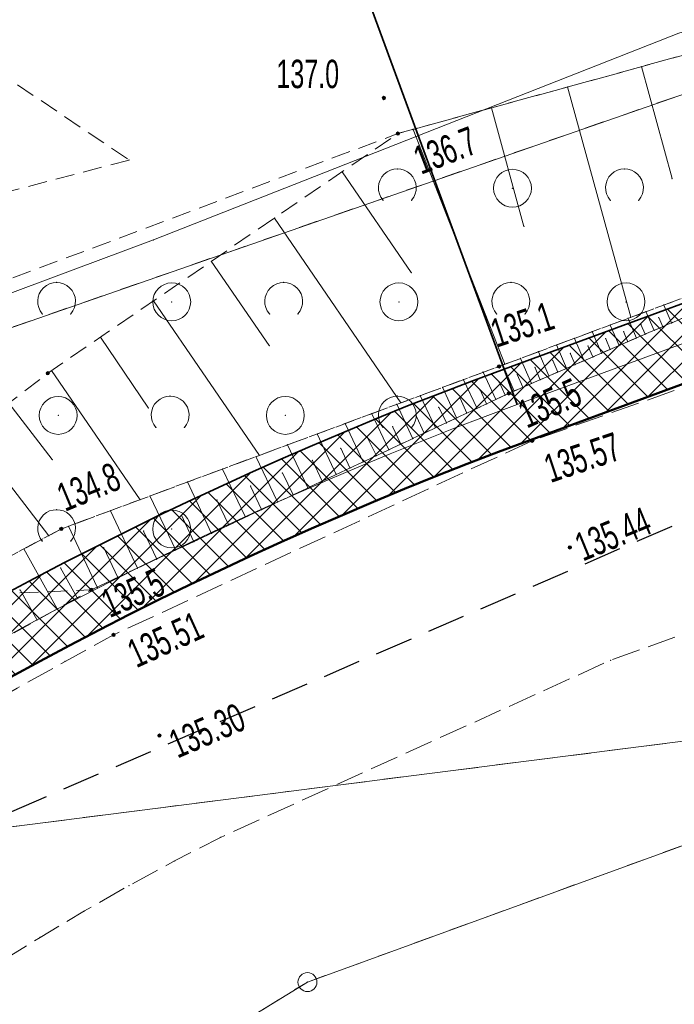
# Model space of a CAD drawing. Extents: x 6456700 to 6518119, y 5963420 to 5980059.
# Tile 76 of 256: x 6511988 to 6512006, y 5964269 to 5964295. Entities that reach past the tile are written whole.
import ezdxf
from ezdxf.enums import TextEntityAlignment as Align

# ---------------------------------------------------------------- set-up
doc = ezdxf.new("R2010")
doc.units = 0
doc.header["$MEASUREMENT"] = 0
for name, pattern in [('L_0_03', [1, 0.5, -0.5]), ('L_0_04', [1.5, 1, -0.5]), ('L_0_52', [1, 0.75, -0.25]), ('L_0_5A', [0.75, 0.5, -0.25])]:
    doc.linetypes.add(name, pattern=pattern)
doc.layers.get('0').update_dxf_attribs({"color": 2, "linetype": 'CONTINUOUS', "lineweight": 5})
for name, color, linetype, lineweight in [('000_Inne__niezydentyfikowane_', 7, 'CONTINUOUS', 18), ('18mm Kreska ciągła', 7, 'CONTINUOUS', 18), ('202_punkt_graniczny', 7, 'CONTINUOUS', 18), ('218_kontur_uzytku_gruntowego', 96, 'L_0_03', 18), ('219_dzialka_ewidencyjna', 7, 'CONTINUOUS', 18), ('35mm Ciągła', 7, 'CONTINUOUS', 35), ('50mm Kreska ciągła', 7, 'CONTINUOUS', 50), ('9mm Kreska ciągła', 252, 'CONTINUOUS', 9), ('jezdnia', 7, 'CONTINUOUS', 18), ('ogrodzenie_trwale', 7, 'CONTINUOUS', 18), ('pikieta_naturalna', 7, 'CONTINUOUS', 18), ('pikieta_naturalna_Atr2', 7, 'CONTINUOUS', 18), ('pikieta_sztuczna', 7, 'CONTINUOUS', 18), ('pikieta_sztuczna_Atr2', 7, 'CONTINUOUS', 18), ('przewod_elektroenergetyczny_podziemny', 7, 'CONTINUOUS', 18), ('skarpa_nieumocniona', 7, 'CONTINUOUS', 18), ('zadrzewienie__zakrzewienie', 7, 'CONTINUOUS', 18), ('Zakres', 7, 'CONTINUOUS', 18)]:
    doc.layers.add(name, color=color, linetype=linetype, lineweight=lineweight)
doc.styles.get("Standard").update_dxf_attribs({"font": 'txt', "width": 0.75})

# ---------------------------------------------------------------- blocks, each defined once
blk = doc.blocks.new('mdcp_nowa')
at = {"layer": 'pikieta_naturalna', "linetype": 'Continuous', "lineweight": 18, "true_color": 0x000000}
for points in [[(6494729.1, 5980743.845, 1), (6494729.1, 5980743.935, 1)], [(6494729.47, 5980742.905, 1), (6494729.47, 5980742.995, 1)], [(6494732.14, 5980736.755, 1), (6494732.14, 5980736.845, 1)], [(6494720.22, 5980736.575, 1), (6494720.22, 5980736.665, 1)], [(6494732.4, 5980736.045, 1), (6494732.4, 5980736.135, 1)], [(6494720.58, 5980732.465, 1), (6494720.58, 5980732.555, 1)], [(6494721.37, 5980730.855, 1), (6494721.37, 5980730.945, 1)]]:
    blk.add_hatch(color=18, dxfattribs=at).paths.add_polyline_path(points)
at = {"layer": 'pikieta_sztuczna', "linetype": 'Continuous', "lineweight": 18, "true_color": 0x000000}
for points in [[(6494733.02, 5980734.795, 1), (6494733.02, 5980734.885, 1)], [(6494734.01, 5980731.975, 1), (6494734.01, 5980732.065, 1)], [(6494721.96, 5980729.665, 1), (6494721.96, 5980729.755, 1)], [(6494723.17, 5980727.005, 1), (6494723.17, 5980727.095, 1)]]:
    blk.add_hatch(color=18, dxfattribs=at).paths.add_polyline_path(points)
at = {"layer": '000_Inne__niezydentyfikowane_', "linetype": 'Continuous', "lineweight": 18, "flags": 128}
for points in [[(6494735.9, 5980744.72), (6494736.71, 5980741.76)], [(6494733.95, 5980744.18), (6494735.62, 5980738.1)], [(6494731.94, 5980743.63), (6494732.8, 5980740.5)], [(6494729.87, 5980743.06), (6494732.29, 5980736.86)], [(6494728, 5980741.94), (6494729.82, 5980739.28)], [(6494726.21, 5980740.72), (6494729.55, 5980735.84)], [(6494724.54, 5980739.58), (6494726.07, 5980737.35)], [(6494723.01, 5980738.53), (6494725.81, 5980734.45)], [(6494736.7, 5980737.95), (6494736.49, 5980738.42)], [(6494736.24, 5980737.75), (6494736.02, 5980738.25)], [(6494735.31, 5980737.35), (6494735.08, 5980737.89)], [(6494735.77, 5980737.55), (6494735.55, 5980738.07)], [(6494736, 5980737.65), (6494735.89, 5980737.91)], [(6494736.47, 5980737.85), (6494736.36, 5980738.09)], [(6494734.85, 5980737.15), (6494734.6, 5980737.72)], [(6494735.54, 5980737.45), (6494735.43, 5980737.72)], [(6494721.61, 5980737.57), (6494722.88, 5980735.7)], [(6494733.92, 5980736.75), (6494733.66, 5980737.37)], [(6494734.39, 5980736.95), (6494734.13, 5980737.54)], [(6494734.62, 5980737.05), (6494734.49, 5980737.34)], [(6494735.08, 5980737.25), (6494734.96, 5980737.53)], [(6494733.46, 5980736.55), (6494733.18, 5980737.19)], [(6494734.15, 5980736.85), (6494734.02, 5980737.15)], [(6494732.54, 5980736.15), (6494732.24, 5980736.84)], [(6494733, 5980736.35), (6494732.71, 5980737.01)], [(6494733.69, 5980736.65), (6494733.56, 5980736.96)], [(6494720.32, 5980736.69), (6494722.66, 5980733.28)], [(6494732.06, 5980735.93), (6494731.72, 5980736.65)], [(6494732.77, 5980736.25), (6494732.62, 5980736.59)], [(6494733.23, 5980736.45), (6494733.09, 5980736.78)], [(6494731.56, 5980735.69), (6494731.2, 5980736.45)], [(6494732.3, 5980736.04), (6494732.14, 5980736.39)], [(6494730.46, 5980735.18), (6494730.06, 5980736.03)], [(6494731.02, 5980735.44), (6494730.65, 5980736.25)], [(6494731.81, 5980735.81), (6494731.64, 5980736.18)], [(6494719.19, 5980735.83), (6494720.34, 5980734.34)], [(6494729.86, 5980734.89), (6494729.44, 5980735.8)], [(6494731.29, 5980735.57), (6494731.11, 5980735.96)], [(6494729.23, 5980734.6), (6494728.78, 5980735.55)], [(6494730.75, 5980735.31), (6494730.55, 5980735.72)], [(6494728.55, 5980734.28), (6494728.08, 5980735.29)], [(6494730.16, 5980735.04), (6494729.96, 5980735.48)], [(6494718.16, 5980735.04), (6494720.25, 5980732.33)], [(6494727.84, 5980733.95), (6494727.34, 5980735.02)], [(6494729.55, 5980734.75), (6494729.33, 5980735.21)], [(6494727.09, 5980733.59), (6494726.55, 5980734.73)], [(6494728.9, 5980734.44), (6494728.66, 5980734.93)], [(6494728.2, 5980734.12), (6494727.96, 5980734.64)], [(6494726.29, 5980733.22), (6494725.72, 5980734.42)], [(6494727.47, 5980733.77), (6494727.21, 5980734.32)], [(6494725.44, 5980732.82), (6494724.84, 5980734.09)], [(6494726.7, 5980733.41), (6494726.42, 5980733.99)], [(6494724.55, 5980732.39), (6494723.91, 5980733.75)], [(6494725.87, 5980733.02), (6494725.58, 5980733.64)], [(6494723.6, 5980731.95), (6494722.92, 5980733.38)], [(6494725, 5980732.61), (6494724.69, 5980733.27)], [(6494722.59, 5980731.47), (6494721.88, 5980732.99)], [(6494724.08, 5980732.17), (6494723.75, 5980732.87)], [(6494721.53, 5980730.97), (6494720.77, 5980732.58)], [(6494723.1, 5980731.71), (6494722.75, 5980732.45)], [(6494720.47, 5980730.4), (6494719.59, 5980731.98)], [(6494722.07, 5980731.23), (6494721.7, 5980732.01)], [(6494721, 5980730.69), (6494720.56, 5980731.48)], [(6494719.94, 5980730.1), (6494719.49, 5980730.9)]]:
    blk.add_lwpolyline(points, dxfattribs=at)
at = {"layer": '000_Inne__niezydentyfikowane_'}
for p in [(6494735.9, 5980744.72), (6494733.95, 5980744.18), (6494731.94, 5980743.63), (6494729.87, 5980743.06), (6494728, 5980741.94), (6494736.71, 5980741.76), (6494726.21, 5980740.72), (6494732.8, 5980740.5), (6494724.54, 5980739.58), (6494729.82, 5980739.28), (6494723.01, 5980738.53), (6494736.49, 5980738.42), (6494736.02, 5980738.25), (6494735.08, 5980737.89), (6494735.55, 5980738.07), (6494735.62, 5980738.1), (6494735.89, 5980737.91), (6494736.36, 5980738.09), (6494736.47, 5980737.85), (6494736.7, 5980737.95), (6494734.6, 5980737.72), (6494735.43, 5980737.72), (6494736, 5980737.65), (6494736.24, 5980737.75), (6494721.61, 5980737.57), (6494726.07, 5980737.35), (6494733.66, 5980737.37), (6494734.13, 5980737.54), (6494734.49, 5980737.34), (6494734.96, 5980737.53), (6494735.31, 5980737.35), (6494735.54, 5980737.45), (6494735.77, 5980737.55), (6494733.18, 5980737.19), (6494734.02, 5980737.15), (6494734.85, 5980737.15), (6494735.08, 5980737.25), (6494732.24, 5980736.84), (6494732.29, 5980736.86), (6494732.71, 5980737.01), (6494733.56, 5980736.96), (6494734.15, 5980736.85), (6494734.39, 5980736.95), (6494734.62, 5980737.05), (6494720.32, 5980736.69), (6494731.72, 5980736.65), (6494732.62, 5980736.59), (6494733.09, 5980736.78), (6494733.46, 5980736.55), (6494733.69, 5980736.65), (6494733.92, 5980736.75), (6494731.2, 5980736.45), (6494732.14, 5980736.39), (6494733, 5980736.35), (6494733.23, 5980736.45), (6494730.06, 5980736.03), (6494730.65, 5980736.25), (6494731.64, 5980736.18), (6494732.3, 5980736.04), (6494732.54, 5980736.15), (6494732.77, 5980736.25), (6494729.44, 5980735.8), (6494729.55, 5980735.84), (6494731.11, 5980735.96), (6494731.81, 5980735.81), (6494732.06, 5980735.93), (6494722.88, 5980735.7), (6494728.78, 5980735.55), (6494730.55, 5980735.72), (6494731.29, 5980735.57), (6494731.56, 5980735.69), (6494728.08, 5980735.29), (6494729.96, 5980735.48), (6494730.75, 5980735.31), (6494731.02, 5980735.44), (6494727.34, 5980735.02), (6494729.33, 5980735.21), (6494730.16, 5980735.04), (6494730.46, 5980735.18), (6494726.55, 5980734.73), (6494728.66, 5980734.93), (6494729.55, 5980734.75), (6494729.86, 5980734.89), (6494727.96, 5980734.64), (6494729.23, 5980734.6), (6494720.34, 5980734.34), (6494725.72, 5980734.42), (6494725.81, 5980734.45), (6494727.21, 5980734.32), (6494728.55, 5980734.28), (6494728.9, 5980734.44), (6494724.84, 5980734.09), (6494726.42, 5980733.99), (6494727.84, 5980733.95), (6494728.2, 5980734.12), (6494723.91, 5980733.75), (6494727.47, 5980733.77), (6494725.58, 5980733.64), (6494727.09, 5980733.59), (6494722.66, 5980733.28), (6494722.92, 5980733.38), (6494724.69, 5980733.27), (6494726.29, 5980733.22), (6494726.7, 5980733.41), (6494721.88, 5980732.99), (6494725.87, 5980733.02), (6494723.75, 5980732.87), (6494725.44, 5980732.82), (6494720.77, 5980732.58), (6494722.75, 5980732.45), (6494724.55, 5980732.39), (6494725, 5980732.61), (6494720.25, 5980732.33), (6494724.08, 5980732.17), (6494719.59, 5980731.98), (6494721.7, 5980732.01), (6494723.6, 5980731.95), (6494723.1, 5980731.71), (6494720.56, 5980731.48), (6494722.59, 5980731.47), (6494722.07, 5980731.23), (6494719.49, 5980730.9), (6494721.53, 5980730.97), (6494721, 5980730.69), (6494720.47, 5980730.4), (6494719.94, 5980730.1)]:
    blk.add_point(p, dxfattribs=at)
at = {"layer": '202_punkt_graniczny', "color": 7, "linetype": 'Continuous', "lineweight": 18}
blk.add_circle((6494727.08, 5980720.54), 0.25, dxfattribs=at)
at = {"layer": '202_punkt_graniczny'}
blk.add_point((6494727.08, 5980720.54), dxfattribs=at)
at = {"layer": '218_kontur_uzytku_gruntowego', "lineweight": 18, "flags": 128}
for points in [[(6494779.29, 5980758.68), (6494710.14, 5980734.66)], [(6494762.33, 5980730.13), (6494715.87, 5980724.21)], [(6494727.08, 5980720.54), (6494743.32, 5980726.45)], [(6494713.95, 5980712.5), (6494727.08, 5980720.54)]]:
    blk.add_lwpolyline(points, dxfattribs=at)
at = {"layer": '218_kontur_uzytku_gruntowego'}
blk.add_point((6494727.08, 5980720.54), dxfattribs=at)
blk.add_point((6494727.08, 5980720.54), dxfattribs=at)
at = {"layer": '219_dzialka_ewidencyjna', "color": 3, "linetype": 'Continuous', "lineweight": 18, "flags": 128}
for points in [[(6494710.14, 5980734.66), (6494779.29, 5980758.68)], [(6494715.87, 5980724.21), (6494762.33, 5980730.13)], [(6494727.08, 5980720.54), (6494743.32, 5980726.45)], [(6494713.95, 5980712.5), (6494727.08, 5980720.54)]]:
    blk.add_lwpolyline(points, dxfattribs=at)
at = {"layer": '219_dzialka_ewidencyjna', "color": 3}
blk.add_point((6494727.08, 5980720.54), dxfattribs=at)
blk.add_point((6494727.08, 5980720.54), dxfattribs=at)
at = {"layer": 'jezdnia', "color": 7, "linetype": 'L_0_52', "lineweight": 18, "flags": 128}
blk.add_lwpolyline([(6494800.98, 5980766.05), (6494800.28, 5980765.21), (6494799.58, 5980764.38), (6494798.86, 5980763.57), (6494798.14, 5980762.76), (6494797.4, 5980761.96), (6494796.65, 5980761.17), (6494795.56, 5980759.97), (6494794.45, 5980758.8), (6494793.3, 5980757.65), (6494792.14, 5980756.53), (6494790.94, 5980755.44), (6494789.72, 5980754.37), (6494788.47, 5980753.34), (6494787.2, 5980752.33), (6494785.91, 5980751.36), (6494784.6, 5980750.41), (6494783.26, 5980749.5), (6494781.9, 5980748.62), (6494780.52, 5980747.77), (6494779.49, 5980747.15), (6494778.44, 5980746.54), (6494777.4, 5980745.94), (6494776.34, 5980745.36), (6494775.28, 5980744.78), (6494774.21, 5980744.23), (6494773.13, 5980743.68), (6494772.05, 5980743.15), (6494770.96, 5980742.63), (6494769.86, 5980742.12), (6494768.76, 5980741.63), (6494767.65, 5980741.15), (6494766.54, 5980740.68), (6494754.8, 5980736.16), (6494735.09, 5980729.04), (6494724.78, 5980724.36), (6494723.57, 5980723.74), (6494722.37, 5980723.09), (6494721.19, 5980722.42), (6494720.02, 5980721.72), (6494718.86, 5980721.01), (6494717.72, 5980720.27), (6494716.59, 5980719.51), (6494715.47, 5980718.73), (6494714.37, 5980717.93), (6494713.29, 5980717.1), (6494712.22, 5980716.26), (6494711.16, 5980715.4), (6494710.13, 5980714.51), (6494709.11, 5980713.61), (6494707.48, 5980712.2), (6494705.88, 5980710.76), (6494704.3, 5980709.3), (6494702.75, 5980707.8), (6494701.22, 5980706.28), (6494699.72, 5980704.74), (6494698.24, 5980703.17), (6494696.79, 5980701.57), (6494695.37, 5980699.95), (6494693.98, 5980698.31), (6494692.61, 5980696.64), (6494691.28, 5980694.95), (6494689.97, 5980693.24), (6494678.42, 5980678.9), (6494663.6, 5980660.49), (6494656.62, 5980651.14), (6494655.4, 5980649.55), (6494654.2, 5980647.93), (6494653.04, 5980646.3), (6494651.91, 5980644.64), (6494650.81, 5980642.95), (6494649.75, 5980641.25), (6494648.71, 5980639.53), (6494647.72, 5980637.79), (6494646.75, 5980636.02), (6494645.82, 5980634.24), (6494644.93, 5980632.44), (6494644.07, 5980630.63), (6494643.25, 5980628.8), (6494642.46, 5980626.95), (6494642.09, 5980625.98), (6494641.74, 5980625), (6494641.4, 5980624.01), (6494641.09, 5980623.02), (6494640.79, 5980622.02), (6494640.5, 5980621.01), (6494640.24, 5980620.01), (6494639.99, 5980618.99), (6494639.76, 5980617.98), (6494639.55, 5980616.96), (6494639.36, 5980615.93), (6494639.19, 5980614.9), (6494639.03, 5980613.87), (6494638.89, 5980612.84), (6494638.61, 5980611.3), (6494638.37, 5980609.75), (6494638.16, 5980608.19), (6494638, 5980606.63), (6494637.87, 5980605.07), (6494637.78, 5980603.5), (6494637.73, 5980601.93), (6494637.72, 5980600.36), (6494637.727, 5980600.016), (6494630.507, 5980602.343), (6494630.51, 5980602.97), (6494630.54, 5980604.31), (6494630.59, 5980605.65), (6494630.67, 5980606.99), (6494630.77, 5980608.32), (6494630.9, 5980609.66), (6494631.05, 5980610.99), (6494631.23, 5980612.32), (6494631.43, 5980613.64), (6494631.66, 5980614.96), (6494631.91, 5980616.28), (6494632.19, 5980617.59), (6494632.49, 5980618.9), (6494632.82, 5980620.2), (6494633.17, 5980621.49), (6494633.52, 5980622.8), (6494633.9, 5980624.09), (6494634.3, 5980625.39), (6494634.72, 5980626.67), (6494635.16, 5980627.95), (6494635.63, 5980629.21), (6494636.12, 5980630.47), (6494636.63, 5980631.72), (6494637.17, 5980632.96), (6494637.73, 5980634.19), (6494638.31, 5980635.41), (6494638.91, 5980636.62), (6494639.53, 5980637.82), (6494640.18, 5980639.01), (6494651.91, 5980654.89), (6494659.39, 5980664.48), (6494673.45, 5980682.25), (6494686.07, 5980698.81), (6494697.34, 5980711.93), (6494704.77, 5980718.76), (6494705.95, 5980719.62), (6494707.13, 5980720.47), (6494708.32, 5980721.31), (6494709.52, 5980722.13), (6494710.73, 5980722.95), (6494711.95, 5980723.75), (6494713.17, 5980724.54), (6494714.41, 5980725.31), (6494715.65, 5980726.08), (6494716.89, 5980726.83), (6494718.15, 5980727.57), (6494719.41, 5980728.3), (6494720.68, 5980729.01), (6494721.96, 5980729.71), (6494733.02, 5980734.84), (6494752.65, 5980741.77), (6494764.04, 5980746.21), (6494765.1, 5980746.65), (6494766.15, 5980747.09), (6494767.2, 5980747.55), (6494768.24, 5980748.02), (6494769.28, 5980748.5), (6494770.32, 5980748.99), (6494771.34, 5980749.49), (6494772.37, 5980750.01), (6494773.38, 5980750.53), (6494774.39, 5980751.07), (6494775.4, 5980751.61), (6494776.4, 5980752.17), (6494777.39, 5980752.74), (6494778.56, 5980753.48), (6494779.71, 5980754.25), (6494780.85, 5980755.04), (6494781.97, 5980755.85), (6494783.08, 5980756.68), (6494784.17, 5980757.53), (6494785.24, 5980758.41), (6494786.3, 5980759.3), (6494787.34, 5980760.22), (6494788.36, 5980761.15), (6494789.36, 5980762.11), (6494790.34, 5980763.08), (6494791.31, 5980764.08), (6494792.25, 5980765.09), (6494796.57, 5980770.19), (6494801.12, 5980776.47), (6494807.76, 5980786.96), (6494824.2, 5980815.58), (6494837.02, 5980838.19), (6494852.07, 5980864.69), (6494865.45, 5980888.16), (6494878.03, 5980909.37), (6494879.23, 5980911.4), (6494880.45, 5980913.41), (6494881.7, 5980915.41), (6494882.97, 5980917.4), (6494884.25, 5980919.37), (6494885.56, 5980921.33), (6494886.89, 5980923.28), (6494888.25, 5980925.21), (6494889.62, 5980927.12), (6494891.01, 5980929.02), (6494892.43, 5980930.91), (6494893.86, 5980932.78), (6494895.32, 5980934.63), (6494896.79, 5980936.47), (6494904.42, 5980944.79), (6494917.35, 5980957.18), (6494930.46, 5980968.66), (6494934.059, 5980971.777), (6494933.221, 5980963.181), (6494926.63, 5980957.35), (6494921.6, 5980952.87), (6494901.47, 5980932.34), (6494900.03, 5980930.62), (6494898.61, 5980928.88), (6494897.21, 5980927.13), (6494895.83, 5980925.35), (6494894.48, 5980923.57), (6494893.14, 5980921.76), (6494891.83, 5980919.94), (6494890.54, 5980918.1), (6494889.28, 5980916.25), (6494888.04, 5980914.38), (6494886.82, 5980912.49), (6494885.62, 5980910.59), (6494884.45, 5980908.68), (6494883.3, 5980906.75), (6494870.77, 5980885.48), (6494856.93, 5980861.45), (6494842.16, 5980835.5), (6494829.15, 5980812.43), (6494813, 5980783.94), (6494806.11, 5980773.06), (6494805.51, 5980772.15), (6494804.9, 5980771.26), (6494804.27, 5980770.37), (6494803.64, 5980769.49), (6494802.99, 5980768.61), (6494802.33, 5980767.75), (6494801.66, 5980766.89)], close=True, dxfattribs=at)
at = {"layer": 'jezdnia'}
for p in [(6494733.02, 5980734.84), (6494721.96, 5980729.71), (6494720.68, 5980729.01), (6494735.09, 5980729.04), (6494724.78, 5980724.36), (6494723.57, 5980723.74), (6494722.37, 5980723.09), (6494721.19, 5980722.42), (6494720.02, 5980721.72)]:
    blk.add_point(p, dxfattribs=at)
at = {"layer": 'ogrodzenie_trwale'}
blk.add_point((6494729.1, 5980743.89), dxfattribs=at)
at = {"layer": 'pikieta_naturalna', "color": 7, "linetype": 'Continuous', "lineweight": 18}
for centre in [(6494729.1, 5980743.89), (6494729.47, 5980742.95), (6494732.14, 5980736.8), (6494720.22, 5980736.62), (6494732.4, 5980736.09), (6494720.58, 5980732.51), (6494721.37, 5980730.9)]:
    blk.add_circle(centre, 0.045, dxfattribs=at)
at = {"layer": 'pikieta_naturalna'}
for p in [(6494729.1, 5980743.89), (6494729.47, 5980742.95), (6494720.22, 5980736.62), (6494732.14, 5980736.8), (6494732.4, 5980736.09), (6494720.58, 5980732.51), (6494721.37, 5980730.9)]:
    blk.add_point(p, dxfattribs=at)
at = {"layer": 'pikieta_sztuczna', "color": 7, "linetype": 'Continuous', "lineweight": 18}
for centre in [(6494733.02, 5980734.84), (6494734.01, 5980732.02), (6494721.96, 5980729.71), (6494723.17, 5980727.05)]:
    blk.add_circle(centre, 0.045, dxfattribs=at)
at = {"layer": 'pikieta_sztuczna'}
for p in [(6494733.02, 5980734.84), (6494734.01, 5980732.02), (6494721.96, 5980729.71), (6494723.17, 5980727.05)]:
    blk.add_point(p, dxfattribs=at)
at = {"layer": 'przewod_elektroenergetyczny_podziemny', "color": 1, "linetype": 'Continuous', "lineweight": 18, "flags": 128}
blk.add_lwpolyline([(6494764.98, 5980713.7), (6494762.95, 5980730.26), (6494755.77, 5980751.17), (6494736.89, 5980745.6), (6494723.01, 5980740.14), (6494710.13, 5980735.34), (6494705.77, 5980734.6), (6494703.59, 5980735.23)], dxfattribs=at)
at = {"layer": 'przewod_elektroenergetyczny_podziemny'}
blk.add_point((6494723.01, 5980740.14), dxfattribs=at)
at = {"layer": 'skarpa_nieumocniona', "color": 7, "linetype": 'L_0_5A', "lineweight": 18, "flags": 128}
for points in [[(6494813.39, 5980800.96), (6494806.03, 5980787.96), (6494799.32, 5980778.06), (6494790.83, 5980766.55), (6494783.18, 5980759.49), (6494776.07, 5980754.75), (6494763, 5980748.5), (6494751.74, 5980744.04), (6494745.64, 5980741.83), (6494732.14, 5980736.8), (6494720.58, 5980732.51), (6494709.92, 5980726.8), (6494703.64, 5980722.32), (6494702.05, 5980722.83), (6494709.06, 5980728.05), (6494720.22, 5980736.62), (6494729.47, 5980742.95), (6494750.23, 5980748.65), (6494761.43, 5980752.03), (6494770.23, 5980755.18), (6494774.66, 5980757.12), (6494781.64, 5980761.16), (6494789.36, 5980767.88), (6494798.34, 5980778.64), (6494804.8, 5980788.58), (6494812.98, 5980803.24)], [(6494703.64, 5980722.32), (6494709.92, 5980726.8), (6494720.58, 5980732.51), (6494732.14, 5980736.8), (6494745.64, 5980741.83), (6494732.4, 5980736.09), (6494721.37, 5980730.9), (6494711.11, 5980725.17), (6494703.44, 5980720.28)]]:
    blk.add_lwpolyline(points, close=True, dxfattribs=at)
at = {"layer": 'skarpa_nieumocniona'}
for p in [(6494729.47, 5980742.95), (6494729.47, 5980742.95), (6494720.22, 5980736.62), (6494720.22, 5980736.62), (6494732.14, 5980736.8), (6494732.14, 5980736.8), (6494732.14, 5980736.8), (6494732.14, 5980736.8), (6494732.4, 5980736.09), (6494732.4, 5980736.09), (6494720.58, 5980732.51), (6494720.58, 5980732.51), (6494720.58, 5980732.51), (6494720.58, 5980732.51), (6494721.37, 5980730.9), (6494721.37, 5980730.9)]:
    blk.add_point(p, dxfattribs=at)
at = {"layer": 'zadrzewienie__zakrzewienie', "color": 7, "linetype": 'L_0_5A', "lineweight": 18, "flags": 128}
for points in [[(6494751.74, 5980744.04), (6494745.64, 5980741.83), (6494732.4, 5980736.09), (6494721.37, 5980730.9), (6494710.11, 5980730.42), (6494709.41, 5980735.43), (6494729.47, 5980742.95), (6494750.23, 5980748.65), (6494761.43, 5980752.03), (6494763, 5980748.5)], [(6494722.37, 5980742.25), (6494706.83, 5980738.19), (6494706.29, 5980740.01), (6494709.79, 5980741.33), (6494708.39, 5980746.17), (6494714.35, 5980747.66)]]:
    blk.add_lwpolyline(points, close=True, dxfattribs=at)
at = {"layer": 'zadrzewienie__zakrzewienie', "color": 7, "linetype": 'Continuous', "lineweight": 18}
for centre in [(6494732.496, 5980741.506), (6494723.496, 5980738.506), (6494729.496, 5980738.506), (6494735.496, 5980738.506), (6494720.496, 5980735.506), (6494726.496, 5980735.506), (6494723.496, 5980732.506)]:
    blk.add_circle(centre, 0.5, dxfattribs=at)
for centre in [(6494729.454, 5980741.517), (6494735.454, 5980741.517), (6494720.454, 5980738.517), (6494726.454, 5980738.517), (6494732.454, 5980738.517), (6494723.454, 5980735.517), (6494729.454, 5980735.517), (6494720.454, 5980732.517)]:
    blk.add_arc(centre, 0.5, 318.85, 221.162, dxfattribs=at)
at = {"layer": 'zadrzewienie__zakrzewienie'}
for p in [(6494729.47, 5980742.95), (6494722.37, 5980742.25), (6494729.454, 5980742.017), (6494735.454, 5980742.017), (6494732.496, 5980741.506), (6494729.078, 5980741.188), (6494729.83, 5980741.188), (6494735.078, 5980741.188), (6494735.83, 5980741.188), (6494720.454, 5980739.017), (6494726.454, 5980739.017), (6494732.454, 5980739.017), (6494723.496, 5980738.506), (6494729.496, 5980738.506), (6494735.496, 5980738.506), (6494720.078, 5980738.188), (6494720.83, 5980738.188), (6494726.078, 5980738.188), (6494726.83, 5980738.188), (6494732.078, 5980738.188), (6494732.83, 5980738.188), (6494732.4, 5980736.09), (6494723.454, 5980736.017), (6494729.454, 5980736.017), (6494720.496, 5980735.506), (6494726.496, 5980735.506), (6494723.078, 5980735.188), (6494723.83, 5980735.188), (6494729.078, 5980735.188), (6494729.83, 5980735.188), (6494720.454, 5980733.017), (6494723.496, 5980732.506), (6494720.078, 5980732.188), (6494720.83, 5980732.188), (6494721.37, 5980730.9)]:
    blk.add_point(p, dxfattribs=at)
at = {"layer": 'Zakres', "linetype": 'L_0_04', "lineweight": 25, "flags": 128}
blk.add_lwpolyline([(6495113.77, 5985050.22), (6495121.12, 5984877.07), (6495125.76, 5984757.87), (6495129.89, 5984649.81), (6495141.08, 5984611.3), (6495145.77, 5984544.53), (6495147.36, 5984487.27), (6495157.22, 5984392.07), (6495162.95, 5984387.45), (6495180.24, 5984384.16), (6495229.5, 5984386.61), (6495251.65, 5984373.41), (6495258.77, 5984357.12), (6495255.44, 5984330.44), (6495250.77, 5984304.39), (6495252.21, 5984282.78), (6495255.46, 5984256.45), (6495254.94, 5984238.25), (6495266.4, 5984211), (6495277.24, 5984182.33), (6495294.2, 5984133.19), (6495300.94, 5984095.37), (6495313.24, 5984037.69), (6495317.44, 5983978.18), (6495300.35, 5983922.18), (6495282.35, 5983883.38), (6495266.21, 5983862.23), (6495242.03, 5983839.67), (6495211.11, 5983816.86), (6495158.26, 5983772.66), (6495130.6, 5983651.16), (6495116.31, 5983543.43), (6495129.51, 5983346.73), (6495134.58, 5983264.71), (6495139.64, 5983186.97), (6495193.25, 5983077.94), (6495199.2, 5983041.97), (6495206.23, 5983026), (6495208.96, 5983004.88), (6495202.27, 5982979.48), (6495202.42, 5982950.13), (6495209.35, 5982897.38), (6495215.97, 5982850.34), (6495228.6, 5982809.97), (6495226.85, 5982778.82), (6495225.04, 5982750.56), (6495220.26, 5982723.37), (6495226.54, 5982679.97), (6495206.06, 5982669.48), (6495192.68, 5982657.71), (6495184.57, 5982648.65), (6495174.78, 5982624.58), (6495164.23, 5982604.61), (6495150.7, 5982588.3), (6495137.69, 5982582.43), (6495118.26, 5982573.75), (6495100.35, 5982558.42), (6495090.36, 5982544.99), (6495075.87, 5982519.06), (6495060.83, 5982499.68), (6495049.41, 5982485.49), (6495035.07, 5982459.7), (6495006.7, 5982406.64), (6494980.89, 5982351.84), (6494944.35, 5982293.29), (6494925.72, 5982250.11), (6494905.2, 5982190.37), (6494898.43, 5982153.5), (6494879.51, 5982063.89), (6494864.14, 5981992.66), (6494816.93, 5981768.61), (6494777.79, 5981577.7), (6494739.84, 5981394.72), (6494718.65, 5981297.89), (6494716.45, 5981237.31), (6494738.62, 5981208.21), (6494776.48, 5981173.06), (6494817.16, 5981137.44), (6494847.63, 5981109.8), (6494877.39, 5981077.08), (6494912.75, 5981030.55), (6494916.06, 5981014.71), (6494903.86, 5980957.01), (6494916.13, 5980953.51), (6494892.32, 5980927.59), (6494850.7, 5980858.8), (6494806.81, 5980779.89), (6494785.1, 5980753.49), (6494715.22, 5980723.29), (6494679.96, 5980686.78), (6494651.35, 5980651.29), (6494549.14, 5980683.24), (6494511.84, 5980659.66), (6494443.61, 5980630.33), (6494428.78, 5980598.6), (6494431.58, 5980579.46), (6494420.56, 5980549.76), (6494416.45, 5980528.2), (6494403.86, 5980507.16), (6494388.89, 5980482.96), (6494365.32, 5980407.99), (6494335.67, 5980315.15), (6494332.29, 5980297.41), (6494335.1, 5980278.18), (6494347.25, 5980254.84), (6494336.79, 5980250.09), (6494300.04, 5980271.34), (6494320.8, 5980301.43), (6494336.81, 5980349.17), (6494344.85, 5980380.92), (6494360.85, 5980437.13), (6494374.18, 5980476.38), (6494386.14, 5980498.84), (6494403.02, 5980528.52), (6494411.33, 5980563.19), (6494420.84, 5980586.25), (6494420.25, 5980601.11), (6494434.95, 5980635.94), (6494446.75, 5980644.99), (6494465.77, 5980647.27), (6494513.02, 5980669.46), (6494507.85, 5980679.68), (6494547.89, 5980705.83), (6494570.06, 5980691.34), (6494636.17, 5980669.05), (6494706.14, 5980756.86), (6494742.78, 5980772.58), (6494798.53, 5980814.27), (6494826.12, 5980867.97), (6494849.57, 5980908.6), (6494845.35, 5980942.01), (6494853.94, 5980970.83), (6494891.08, 5980960.54), (6494890.11, 5980965.73), (6494903.94, 5981025.69), (6494869.98, 5981070.3), (6494770.97, 5981160.58), (6494728.18, 5981200.64), (6494706.13, 5981229.56), (6494707.94, 5981299.75), (6494728.84, 5981398.1), (6494767.06, 5981580.19), (6494806.17, 5981770.55), (6494854.36, 5981994.76), (6494869.73, 5982065.97), (6494888.61, 5982155.44), (6494891.67, 5982173.95), (6494895.82, 5982197.45), (6494916.38, 5982253.72), (6494935.47, 5982297.95), (6494954.97, 5982331.67), (6494972.09, 5982356.64), (6494997.76, 5982411.14), (6495026.29, 5982464.48), (6495041.09, 5982491.09), (6495052.99, 5982505.88), (6495067.51, 5982524.6), (6495081.94, 5982550.43), (6495092.99, 5982565.28), (6495112.86, 5982582.29), (6495133.59, 5982591.55), (6495144.48, 5982596.46), (6495155.87, 5982610.19), (6495165.7, 5982628.8), (6495175.96, 5982654.03), (6495185.62, 5982664.83), (6495200.4, 5982677.82), (6495212.49, 5982688.04), (6495209.64, 5982723.43), (6495215.22, 5982750.57), (6495216.87, 5982779.54), (6495218.31, 5982809.31), (6495206.86, 5982847.92), (6495199.44, 5982894.74), (6495192.11, 5982948.71), (6495190.16, 5982979.24), (6495183.47, 5983075.16), (6495129.79, 5983184.34), (6495124.6, 5983264.07), (6495119.53, 5983346.09), (6495106.27, 5983543.75), (6495120.74, 5983652.9), (6495148.75, 5983779.42), (6495204.15, 5983826.04), (6495273.41, 5983889.36), (6495288.53, 5983927.42), (6495300.83, 5983964.69), (6495303.91, 5983980.14), (6495301.32, 5984039.55), (6495291.1, 5984093.63), (6495284.5, 5984130.67), (6495267.84, 5984178.93), (6495257.12, 5984207.3), (6495244.96, 5984236.19), (6495244.79, 5984255.42), (6495242.25, 5984281.97), (6495240.71, 5984304.95), (6495245.55, 5984331.94), (6495248.51, 5984355.64), (6495243.77, 5984366.47), (6495226.98, 5984376.47), (6495179.54, 5984374.12), (6495158.61, 5984378.09), (6495147.7, 5984386.91), (6495137.38, 5984486.61), (6495135.78, 5984544.04), (6495131.18, 5984609.54), (6495119.95, 5984648.2), (6495115.76, 5984757.49), (6495111.12, 5984876.67), (6495103.73, 5985050.93), (6495109.36, 5985081.73), (6495120.41, 5985085.88)], close=True, dxfattribs=at)
at = {"layer": 'pikieta_naturalna_Atr2', "color": 7, "lineweight": 15, "width": 0.66}
blk.add_text('137.0', height=0.75, dxfattribs=at).set_placement((6494726.26, 5980744.9), align=Align.TOP_LEFT)
for s, rotation, p in [('136.7', 21.1, (6494729.81, 5980742.56)), ('135.1', 18.1, (6494731.85, 5980738.01)), ('135.5', 24, (6494732.57, 5980735.84)), ('134.8', 22.5, (6494720.39, 5980733.65)), ('135.5', 23.4, (6494721.56, 5980730.84))]:
    blk.add_text(s, height=0.75, rotation=rotation, dxfattribs=at).set_placement(p, align=Align.TOP_LEFT)
at = {"layer": 'pikieta_sztuczna_Atr2', "color": 7, "lineweight": 15, "width": 0.66}
for s, rotation, p in [('135.57', 18.6, (6494733.26, 5980734.43)), ('135.44', 22.3, (6494734.07, 5980732.34)), ('135.51', 24.5, (6494722.25, 5980729.51)), ('135.30', 23.3, (6494723.35, 5980727.13))]:
    blk.add_text(s, height=0.75, rotation=rotation, dxfattribs=at).set_placement(p, align=Align.TOP_LEFT)

msp = doc.modelspace()

# ---------------------------------------------------------------- block references
at = {"linetype": 'ByBlock'}
msp.add_blockref('mdcp_nowa', (17268.786, -16450.998), dxfattribs=at)

# ---------------------------------------------------------------- next in the draw order: hatches: boundary and pattern name
at = {"layer": '9mm Kreska ciągła'}
h = msp.add_hatch(dxfattribs=at)
h.set_pattern_fill('ANSI37', color=256, scale=4)
h.set_pattern_definition([(45, (6511919.29713, 5964205.80313), (-0.3535534, 0.3535534), []), (135, (6511919.29713, 5964205.80313), (-0.3535534, -0.3535534), [])])
edge = h.paths.add_edge_path()
edge.add_arc((6512161.116, 5964484.823), 3, 319.1973, 391.4314, ccw=False)
edge.add_arc((6512302.768, 5964368.68), 180.179, 140.67516, 150.2278)
edge.add_line((6512146.371, 5964458.149), (6512072.706, 5964329.641))
edge.add_arc((6511998.482, 5964375.659), 87.332, 292.18388, 328.20144, ccw=False)
edge.add_line((6512031.457, 5964294.792), (6512001.751, 5964283.857))
edge.add_arc((6512036.294, 5964190.013), 100, 110.20793, 142.70539)
edge.add_line((6511956.741, 5964250.604), (6511951.132, 5964243.24))
edge.add_line((6511951.132, 5964243.24), (6511943.519, 5964233.244))
edge.add_line((6511943.519, 5964233.244), (6511923.471, 5964207.866))
edge.add_arc((6511919.53, 5964210.598), 4.795, 267.2117, 325.2662, ccw=False)
edge.add_line((6511919.297, 5964205.809), (6511941.938, 5964234.47))
edge.add_line((6511941.938, 5964234.47), (6511949.542, 5964244.453))
edge.add_line((6511949.542, 5964244.453), (6511955.15, 5964251.816))
edge.add_arc((6512036.294, 5964190.013), 102, 470.20793, 502.70539, ccw=False)
edge.add_line((6512001.06, 5964285.734), (6512030.734, 5964296.657))
edge.add_arc((6511998.482, 5964375.659), 85.332, -67.79309, -31.82159)
edge.add_line((6512070.989, 5964330.666), (6512144.636, 5964459.143))
edge.add_arc((6512306.004, 5964366.643), 186, 499.92494, 510.17738, ccw=False)

# ---------------------------------------------------------------- next in the draw order: linework, layer by layer
at = {"layer": '18mm Kreska ciągła', "color": 4, "ltscale": 0.1}
msp.add_lwpolyline([(6512164.077, 5964485.309, 0.043996), (6512145.503, 5964458.646), (6512071.847, 5964330.153, -0.158361), (6512031.096, 5964295.724), (6512001.406, 5964284.796, 0.142755), (6511955.945, 5964251.21), (6511950.337, 5964243.847), (6511942.729, 5964233.857), (6511920.677, 5964205.942)], format="xyb", dxfattribs=at)
at = {"layer": '35mm Ciągła'}
msp.add_line((6512001.406, 5964284.796), (6511991.043, 5964312.949), dxfattribs=at)
at = {"layer": '35mm Ciągła', "color": 6, "ltscale": 0.1}
msp.add_lwpolyline([(6512163.676, 5964486.388, 0.044765), (6512144.636, 5964459.143), (6512070.989, 5964330.666, -0.158257), (6512030.734, 5964296.657), (6512001.06, 5964285.734, 0.142755), (6511955.15, 5964251.816), (6511949.542, 5964244.453), (6511941.938, 5964234.47), (6511919.297, 5964205.809)], format="xyb", dxfattribs=at)
at = {"layer": '50mm Kreska ciągła', "color": 5, "ltscale": 0.1}
msp.add_lwpolyline([(6512163.387, 5964482.863, 0.041705), (6512146.371, 5964458.149), (6512072.706, 5964329.641, -0.158463), (6512031.457, 5964294.792), (6512001.751, 5964283.857, 0.142755), (6511956.741, 5964250.604), (6511951.132, 5964243.24), (6511943.519, 5964233.244), (6511923.101, 5964207.397)], format="xyb", dxfattribs=at)

doc.saveas('drawing.dxf')
